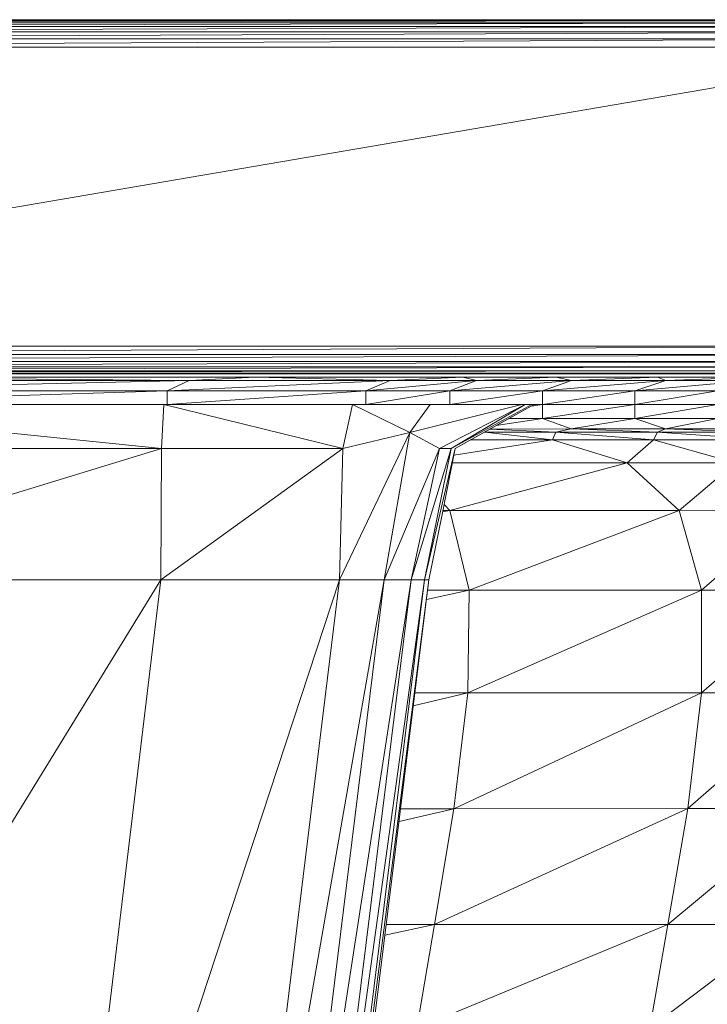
# Model space of a CAD drawing. Extents: x 180 to 9540, y 54 to 2910.
# Tile 30 of 82: x 6265 to 6277, y 1002 to 1020. Entities that reach past the tile are written whole.
import ezdxf
from ezdxf.xclip import XClip

# ---------------------------------------------------------------- set-up
doc = ezdxf.new("R2010")
doc.units = 0
doc.header["$MEASUREMENT"] = 0
doc.header["$XCLIPFRAME"] = 0
doc.layers.add('820-G Rysunki Obrazki', color=7, linetype='Continuous')

# ---------------------------------------------------------------- blocks, each defined once
blk = doc.blocks.new('Rysunek_2_2', base_point=(4248.051, 809.799))
at = {"color": 150, "linetype": 'Continuous', "lineweight": 13, "ltscale": 0.5}
for p, q in [((6280.88, 1020.052), (6249.709, 1020.038)), ((6281.033, 1020.038), (6249.709, 1020.038)), ((6281.033, 1020.038), (6249.709, 1019.996)), ((6281.158, 1019.996), (6249.709, 1019.996)), ((6281.158, 1019.996), (6249.709, 1019.927)), ((6264.61, 1020.052), (6284.34, 1020.052)), ((6281.255, 1019.927), (6249.709, 1019.927)), ((6281.255, 1019.927), (6249.709, 1019.83)), ((6281.325, 1019.83), (6249.709, 1019.83)), ((6281.325, 1019.83), (6249.709, 1019.705)), ((6281.366, 1019.705), (6249.709, 1019.705)), ((6281.366, 1019.705), (6249.709, 1019.552)), ((6249.709, 1019.552), (6281.38, 1019.552)), ((6281.38, 1019.552), (6249.709, 1014.147)), ((6281.38, 1014.147), (6249.709, 1014.147)), ((6281.38, 1014.147), (6249.709, 1013.994)), ((6281.366, 1013.994), (6249.709, 1013.869)), ((6281.366, 1013.994), (6249.709, 1013.994)), ((6281.325, 1013.869), (6249.709, 1013.772)), ((6281.325, 1013.869), (6249.709, 1013.869)), ((6281.255, 1013.772), (6249.709, 1013.702)), ((6281.255, 1013.772), (6249.709, 1013.772)), ((6281.158, 1013.702), (6249.709, 1013.66)), ((6281.158, 1013.702), (6249.709, 1013.702)), ((6281.033, 1013.66), (6249.709, 1013.647)), ((6281.033, 1013.66), (6249.709, 1013.66)), ((6269.438, 1013.647), (6249.709, 1013.647)), ((6267.594, 1013.525), (6260.722, 1013.586)), ((6268.786, 1013.586), (6260.722, 1013.586)), ((6267.594, 1013.525), (6268.786, 1013.586)), ((6268.786, 1013.586), (6272.544, 1013.586)), ((6268.786, 1013.586), (6271.227, 1013.525)), ((6271.227, 1013.525), (6272.544, 1013.586)), ((6272.79, 1013.525), (6272.544, 1013.586)), ((6274.227, 1013.586), (6272.544, 1013.586)), ((6274.227, 1013.586), (6272.79, 1013.525)), ((6274.227, 1013.586), (6276.068, 1013.586)), ((6274.227, 1013.586), (6274.507, 1013.525)), ((6276.068, 1013.586), (6274.507, 1013.525)), ((6276.214, 1013.525), (6276.068, 1013.586)), ((6277.895, 1013.586), (6276.068, 1013.586)), ((6277.895, 1013.586), (6276.214, 1013.525)), ((6267.594, 1013.525), (6259.317, 1013.339)), ((6259.669, 1013.525), (6267.594, 1013.525)), ((6267.197, 1013.339), (6267.594, 1013.525)), ((6271.227, 1013.525), (6267.197, 1013.339)), ((6267.594, 1013.525), (6271.227, 1013.525)), ((6272.79, 1013.525), (6270.788, 1013.339)), ((6271.227, 1013.525), (6270.788, 1013.339)), ((6271.227, 1013.525), (6272.79, 1013.525)), ((6274.507, 1013.525), (6272.311, 1013.339)), ((6272.79, 1013.525), (6272.311, 1013.339)), ((6272.79, 1013.525), (6274.507, 1013.525)), ((6276.214, 1013.525), (6273.986, 1013.339)), ((6274.507, 1013.525), (6273.986, 1013.339)), ((6274.507, 1013.525), (6276.214, 1013.525)), ((6277.749, 1013.525), (6275.654, 1013.339)), ((6276.214, 1013.525), (6275.654, 1013.339)), ((6276.214, 1013.525), (6277.749, 1013.525)), ((6259.317, 1013.339), (6267.197, 1013.339)), ((6259.318, 1013.089), (6267.197, 1013.339)), ((6267.197, 1013.089), (6267.197, 1013.339)), ((6267.197, 1013.339), (6270.788, 1013.339)), ((6267.197, 1013.089), (6270.788, 1013.339)), ((6270.788, 1013.339), (6272.311, 1013.339)), ((6270.788, 1013.089), (6270.788, 1013.339)), ((6270.788, 1013.089), (6272.311, 1013.339)), ((6272.311, 1013.339), (6273.986, 1013.339)), ((6272.311, 1013.089), (6272.311, 1013.339)), ((6273.986, 1013.339), (6272.311, 1013.089)), ((6273.986, 1013.089), (6273.986, 1013.339)), ((6273.986, 1013.089), (6275.654, 1013.339)), ((6273.986, 1013.339), (6275.654, 1013.339)), ((6275.654, 1013.339), (6277.153, 1013.339)), ((6275.654, 1013.089), (6275.654, 1013.339)), ((6277.153, 1013.339), (6275.654, 1013.089)), ((6267.092, 1012.295), (6259.317, 1013.089)), ((6267.137, 1013.089), (6259.317, 1013.089)), ((6267.092, 1012.295), (6267.137, 1013.089)), ((6267.137, 1013.089), (6270.55, 1013.089)), ((6267.137, 1013.089), (6270.371, 1012.295)), ((6270.55, 1013.089), (6270.371, 1012.295)), ((6271.586, 1012.581), (6270.55, 1013.089)), ((6271.954, 1013.089), (6270.55, 1013.089)), ((6271.586, 1012.581), (6271.954, 1013.089)), ((6271.586, 1012.581), (6273.61, 1013.089)), ((6271.954, 1013.089), (6273.61, 1013.089)), ((6272.123, 1012.295), (6273.672, 1013.089)), ((6273.672, 1013.089), (6272.123, 1012.295)), ((6272.335, 1012.295), (6273.672, 1013.089)), ((6272.335, 1012.295), (6273.794, 1013.089)), ((6273.834, 1013.089), (6272.406, 1012.295)), ((6273.61, 1013.089), (6273.672, 1013.089)), ((6273.794, 1013.089), (6273.672, 1013.089)), ((6273.986, 1013.089), (6273.778, 1013.058)), ((6273.794, 1013.089), (6273.834, 1013.089)), ((6273.834, 1013.089), (6273.834, 1013.089)), ((6274.802, 1013.089), (6273.834, 1013.089)), ((6275.654, 1013.089), (6273.986, 1012.839)), ((6273.986, 1013.089), (6273.986, 1012.839)), ((6277.153, 1013.089), (6275.654, 1012.839)), ((6275.654, 1013.089), (6275.654, 1012.839)), ((6272.406, 1012.295), (6273.116, 1012.69)), ((6273.986, 1012.839), (6273.148, 1012.708)), ((6273.384, 1012.839), (6273.986, 1012.839)), ((6273.986, 1012.839), (6275.654, 1012.839)), ((6273.986, 1012.839), (6274.506, 1012.652)), ((6275.654, 1012.839), (6274.506, 1012.652)), ((6275.654, 1012.839), (6277.153, 1012.839)), ((6276.212, 1012.652), (6275.654, 1012.839)), ((6277.153, 1012.839), (6276.212, 1012.652)), ((6271.586, 1012.581), (6270.312, 1009.916)), ((6270.371, 1012.295), (6271.586, 1012.581)), ((6271.121, 1009.916), (6271.586, 1012.581)), ((6271.586, 1012.581), (6272.123, 1012.295)), ((6274.226, 1012.591), (6272.939, 1012.591)), ((6272.939, 1012.591), (6274.165, 1012.453)), ((6273.029, 1012.642), (6274.506, 1012.652)), ((6274.226, 1012.591), (6273.029, 1012.642)), ((6274.226, 1012.591), (6274.165, 1012.453)), ((6274.226, 1012.591), (6274.506, 1012.652)), ((6275.995, 1012.453), (6274.226, 1012.591)), ((6274.226, 1012.591), (6276.064, 1012.591)), ((6276.064, 1012.591), (6274.506, 1012.652)), ((6274.506, 1012.652), (6276.212, 1012.652)), ((6276.064, 1012.591), (6275.995, 1012.453)), ((6276.064, 1012.591), (6276.212, 1012.652)), ((6276.064, 1012.591), (6277.984, 1012.453)), ((6276.064, 1012.591), (6277.886, 1012.591)), ((6277.886, 1012.591), (6276.212, 1012.652)), ((6276.212, 1012.652), (6277.745, 1012.652)), ((6272.382, 1012.174), (6274.165, 1012.453)), ((6274.165, 1012.453), (6272.689, 1012.453)), ((6275.995, 1012.453), (6274.165, 1012.453)), ((6275.515, 1012.032), (6274.165, 1012.453)), ((6275.515, 1012.032), (6275.995, 1012.453)), ((6277.472, 1012.032), (6275.995, 1012.453)), ((6275.995, 1012.453), (6277.984, 1012.453)), ((6267.092, 1012.295), (6259.317, 1009.916)), ((6259.317, 1012.295), (6267.092, 1012.295)), ((6267.078, 1009.916), (6267.092, 1012.295)), ((6270.371, 1012.295), (6267.078, 1009.916)), ((6267.092, 1012.295), (6270.371, 1012.295)), ((6270.371, 1012.295), (6270.312, 1009.916)), ((6272.123, 1012.295), (6271.121, 1009.916)), ((6272.335, 1012.295), (6271.607, 1009.916)), ((6272.123, 1012.295), (6271.607, 1009.916)), ((6271.849, 1009.916), (6272.335, 1012.295)), ((6272.406, 1012.295), (6271.849, 1009.916)), ((6272.123, 1012.295), (6272.335, 1012.295)), ((6272.406, 1012.295), (6272.406, 1012.296)), ((6275.515, 1012.032), (6272.311, 1011.175)), ((6275.515, 1012.032), (6272.354, 1012.032)), ((6277.472, 1012.032), (6275.515, 1012.032)), ((6275.515, 1012.032), (6276.458, 1011.175)), ((6277.472, 1012.032), (6276.458, 1011.175)), ((6272.204, 1011.283), (6272.311, 1011.175)), ((6272.167, 1011.099), (6271.93, 1009.916)), ((6272.177, 1011.151), (6272.311, 1011.175)), ((6272.311, 1011.175), (6272.182, 1011.175)), ((6276.458, 1011.175), (6272.311, 1011.175)), ((6272.656, 1009.729), (6272.311, 1011.175)), ((6272.656, 1009.729), (6276.458, 1011.175)), ((6278.512, 1011.176), (6276.458, 1011.175)), ((6276.86, 1009.73), (6276.458, 1011.175)), ((6276.86, 1009.73), (6278.512, 1011.176)), ((6257.56, 994.416), (6267.078, 1009.916)), ((6259.317, 1009.916), (6267.078, 1009.916)), ((6265.221, 994.416), (6267.078, 1009.916)), ((6265.221, 994.416), (6270.312, 1009.916)), ((6267.078, 1009.916), (6270.312, 1009.916)), ((6268.414, 994.416), (6270.312, 1009.916)), ((6268.414, 994.416), (6271.121, 1009.916)), ((6269.213, 994.416), (6271.121, 1009.916)), ((6269.213, 994.416), (6271.607, 1009.916)), ((6269.692, 994.416), (6271.607, 1009.916)), ((6269.692, 994.416), (6271.849, 1009.916)), ((6269.932, 994.416), (6271.849, 1009.916)), ((6269.932, 994.416), (6271.93, 1009.916)), ((6270.312, 1009.916), (6271.121, 1009.916)), ((6271.121, 1009.916), (6271.607, 1009.916)), ((6271.607, 1009.916), (6271.849, 1009.916)), ((6271.849, 1009.916), (6271.93, 1009.916)), ((6272.656, 1009.729), (6271.887, 1009.562)), ((6271.907, 1009.729), (6272.656, 1009.729)), ((6276.86, 1009.73), (6272.636, 1007.871)), ((6272.636, 1007.871), (6272.656, 1009.729)), ((6276.86, 1009.73), (6272.656, 1009.729)), ((6278.971, 1009.731), (6276.86, 1009.73)), ((6276.86, 1009.73), (6276.864, 1007.873)), ((6278.971, 1009.731), (6276.864, 1007.873)), ((6271.648, 1007.636), (6272.636, 1007.871)), ((6271.677, 1007.871), (6272.636, 1007.871)), ((6272.383, 1005.778), (6276.864, 1007.873)), ((6272.383, 1005.778), (6272.636, 1007.871)), ((6276.864, 1007.873), (6272.636, 1007.871)), ((6276.615, 1005.78), (6279.003, 1007.874)), ((6276.615, 1005.78), (6276.864, 1007.873)), ((6279.003, 1007.874), (6276.864, 1007.873)), ((6271.389, 1005.543), (6272.383, 1005.778)), ((6272.383, 1005.778), (6271.418, 1005.777)), ((6272.031, 1003.68), (6276.615, 1005.78)), ((6272.383, 1005.778), (6272.031, 1003.68)), ((6276.615, 1005.78), (6272.383, 1005.778)), ((6276.255, 1003.683), (6278.763, 1005.782)), ((6276.255, 1003.683), (6276.615, 1005.78)), ((6278.763, 1005.782), (6276.615, 1005.78)), ((6272.031, 1003.68), (6271.135, 1003.49)), ((6272.031, 1003.68), (6271.158, 1003.68)), ((6276.255, 1003.683), (6271.712, 1001.809)), ((6272.031, 1003.68), (6271.712, 1001.809)), ((6276.255, 1003.683), (6272.031, 1003.68)), ((6278.404, 1003.685), (6275.93, 1001.812)), ((6276.255, 1003.683), (6275.93, 1001.812)), ((6278.404, 1003.685), (6276.255, 1003.683))]:
    blk.add_line(p, q, dxfattribs=at)
at = {"color": 150, "linetype": 'Continuous', "lineweight": 13, "ltscale": 0.5, "flags": 128}
for points in [[(6121.891, 1020.052), (6194.709, 1020.052), (6249.709, 1020.052), (6264.61, 1020.052), (6284.34, 1020.052), (6284.493, 1020.038), (6284.618, 1019.996), (6284.715, 1019.927), (6284.784, 1019.83), (6284.826, 1019.705), (6284.84, 1019.552), (6284.84, 1017.226), (6284.84, 1014.147), (6284.826, 1013.994), (6284.784, 1013.869), (6284.715, 1013.772), (6284.618, 1013.702), (6284.493, 1013.66), (6284.34, 1013.647), (6269.438, 1013.647), (6249.709, 1013.647), (6194.709, 1013.647), (6121.891, 1013.647)], [(6272.406, 1012.296), (6273.116, 1012.69), (6273.834, 1013.089)], [(6273.834, 1013.089), (6274.802, 1013.089), (6275.781, 1013.089), (6276.794, 1013.089), (6277.813, 1013.089), (6278.898, 1013.089), (6279.974, 1013.089), (6281.161, 1013.089), (6282.306, 1013.089), (6283.486, 1013.007), (6284.581, 1012.932), (6285.633, 1012.684), (6286.568, 1012.463), (6287.361, 1011.957), (6288.039, 1011.524)], [(6256.113, 898.591), (6257.254, 906.39), (6258.382, 914.101), (6261.302, 934.068), (6264.255, 954.26), (6267.117, 974.225), (6270.011, 994.416), (6270.966, 1002.123), (6271.93, 1009.916), (6272.167, 1011.099), (6272.406, 1012.296)]]:
    blk.add_lwpolyline(points, dxfattribs=at)
at = {"color": 150, "linetype": 'Continuous', "lineweight": 13, "ltscale": 0.5}
blk.add_point((6273.834, 1013.089), dxfattribs=at)

msp = doc.modelspace()

# ---------------------------------------------------------------- block references
at = {"layer": '820-G Rysunki Obrazki', "color": 7, "linetype": 'Continuous', "lineweight": 13, "ltscale": 0.1}
ref = msp.add_blockref('Rysunek_2_2', (4248.051, 809.799), dxfattribs=at)
XClip(ref).set_block_clipping_path([(4133.6196216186, 305.1003815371), (8557.1514411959, 2650.020916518)])

doc.saveas('drawing.dxf')
